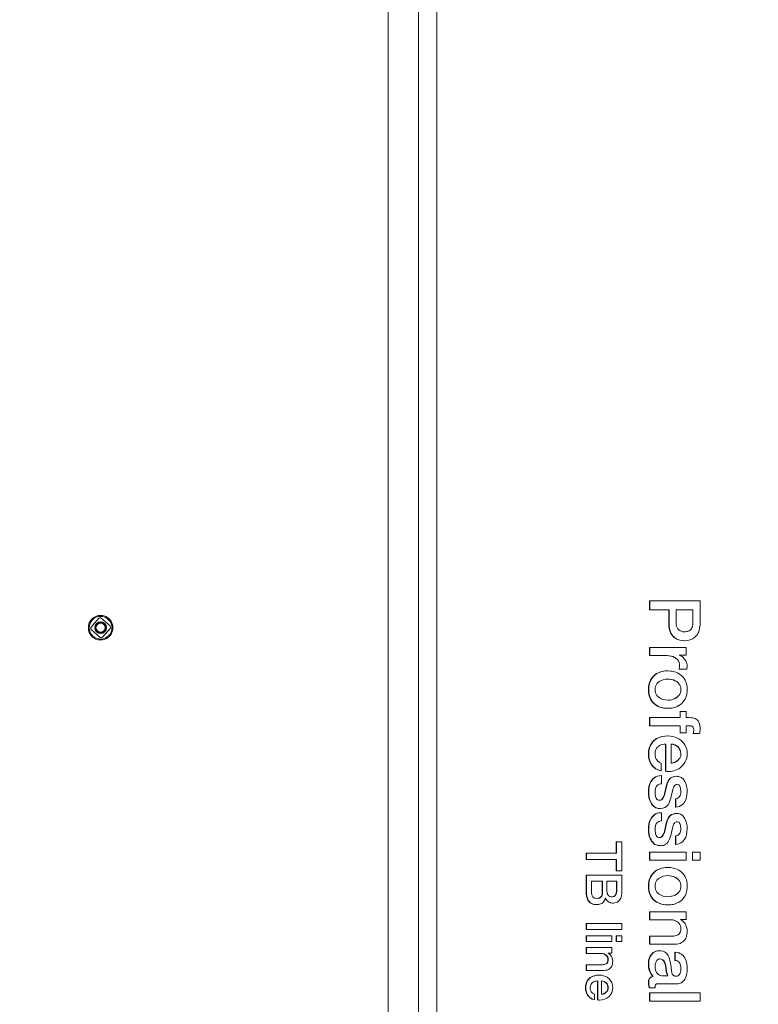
# Model space of a CAD drawing. Header units: centimetres. Extents: x -396 to 14490, y -515 to 1122.
# Tile 40 of 73: x 510 to 549, y 122 to 174. Entities that reach past the tile are written whole.
import ezdxf

# ---------------------------------------------------------------- set-up
doc = ezdxf.new("R2010")
doc.units = ezdxf.units.CM
doc.header["$MEASUREMENT"] = 0
doc.layers.add('00 - nowa technologia myjni_Nr_pióra__246', color=7, linetype='Continuous', lineweight=20, true_color=0x1db3b3)
doc.layers.add('299-A Wymiary Opisy', color=7, linetype='Continuous')
doc.layers.add('299-A Wymiary Opisy_Nr_pióra__11', color=7, linetype='Continuous', lineweight=0)
doc.layers.add('420-K Ściany_Nr_pióra__93', color=9, linetype='Continuous', lineweight=20)
doc.styles.add('STYL_AUTOMATYCZNY_1', font='arial.ttf')
doc.dimstyles.new('STYL_AUTOMATYCZNY__2', dxfattribs={"dimtxt": 13, "dimasz": 7.6, "dimexe": 0.18, "dimexo": 0.0625, "dimgap": 0, "dimtad": 1, "dimdec": 0, "dimzin": 0, "dimdsep": 46, "dimtxsty": 'STYL_AUTOMATYCZNY_1', "dimblk": 'ARROWHEAD_2', "dimblk1": 'ARROWHEAD_2', "dimblk2": 'ARROWHEAD_2', "dimcen": 0.09, "dimclrd": 7, "dimclre": 7, "dimclrt": 7, "dimadec": 0, "dimazin": 0, "dimtfac": 1, "dimtdec": 4, "dimtmove": 0, "dimatfit": 3, "dimfxl": 0, "dimtolj": 1, "dimtzin": 0, "dimarcsym": 0})

# ---------------------------------------------------------------- blocks, each defined once
blk = doc.blocks.new('*D97')
at = {"layer": '299-A Wymiary Opisy_Nr_pióra__11', "color": 7, "linetype": 'Continuous', "lineweight": 0}
for p, q in [((596.106, 544.458), (596.106, 549.348)), ((601.106, 541.571), (591.106, 547.344)), ((603.606, 544.458), (588.606, 544.458)), ((596.106, 0), (596.106, 544.458)), ((591.106, 2.887), (601.106, -2.887)), ((603.606, 0), (588.606, 0)), ((596.106, -4.89), (596.106, 0))]:
    blk.add_line(p, q, dxfattribs=at)
at = {"layer": '299-A Wymiary Opisy_Nr_pióra__11', "color": 7, "lineweight": 0, "insert": (593.506, 257.356), "char_height": 13, "attachment_point": 7, "rotation": 90, "style": 'STYL_AUTOMATYCZNY_1'}
blk.add_mtext('\\A1;{\\pql;\\fArial|b0|i0|c238|p0;\\W1.000000;544}', dxfattribs=at)
blk = doc.blocks.new('ARROWHEAD_2')
at = {"color": 0, "linetype": 'Continuous', "lineweight": 0}
for p, q in [((-0.3781, -0.655), (0.3781, 0.655)), ((0, 0), (-1, 0))]:
    blk.add_line(p, q, dxfattribs=at)

msp = doc.modelspace()

# ---------------------------------------------------------------- hatches: boundary and pattern name
at = {"layer": '420-K Ściany_Nr_pióra__93', "linetype": 'Continuous', "lineweight": 20}
h = msp.add_hatch(dxfattribs=at)
h.set_pattern_fill('Siatka_50x100_0001', color=9, style=0, pattern_type=2)
h.set_pattern_definition([(0, (0, 0), (0, 100), []), (90, (0, 0), (-50, 0), [])])
h.paths.add_polyline_path([(621.763, 503.715), (621.763, 4.594), (503.379, 4.594), (503.379, 414.8), (151.539, 414.8), (151.539, 4.594), (62.029, 4.594), (62.029, 455.012)])

# ---------------------------------------------------------------- linework, layer by layer
at = {"layer": '00 - nowa technologia myjni_Nr_pióra__246', "color": 132, "linetype": 'Continuous', "lineweight": 20, "true_color": 0x1db3b3}
for p, q in [((529.632, 228.088), (529.632, 141.5)), ((531.241, 141.5), (531.241, 208.937)), ((532.21, 141.5), (532.21, 208.924)), ((543.469, 142.926), (543.452, 142.926)), ((543.452, 142.452), (543.452, 142.926)), ((543.469, 142.452), (543.469, 142.926)), ((543.469, 142.926), (546.135, 142.926)), ((546.135, 142.926), (546.135, 141.731)), ((543.469, 142.452), (543.452, 142.452)), ((544.492, 142.452), (543.469, 142.452)), ((544.475, 141.731), (544.475, 142.452)), ((544.492, 141.731), (544.492, 142.452)), ((544.873, 142.452), (544.873, 141.758)), ((545.754, 142.452), (544.873, 142.452)), ((545.754, 141.75), (545.754, 142.452)), ((513.898, 141.518), (514.316, 142.006)), ((513.898, 141.518), (514.316, 142.006)), ((514.431, 142.015), (514.918, 141.596)), ((514.431, 142.015), (514.918, 141.596)), ((514.394, 140.985), (513.906, 141.404)), ((514.394, 140.985), (513.906, 141.404)), ((514.927, 141.482), (514.508, 140.994)), ((514.927, 141.482), (514.508, 140.994)), ((529.632, 141.5), (529.632, 54.912)), ((531.241, 74.063), (531.241, 141.5)), ((532.21, 74.076), (532.21, 141.5)), ((545.31, 140.81), (545.293, 140.81)), ((543.469, 140.457), (543.452, 140.457)), ((543.452, 140.025), (543.452, 140.457)), ((543.469, 140.025), (543.469, 140.457)), ((543.469, 140.457), (545.4, 140.457)), ((545.4, 140.457), (545.4, 140.052)), ((543.469, 140.025), (543.452, 140.025)), ((544.388, 140.025), (543.469, 140.025)), ((544.877, 139.87), (544.859, 139.87)), ((545.026, 140.052), (545.026, 140.044)), ((545.4, 140.052), (545.026, 140.052)), ((544.436, 139.214), (544.418, 139.214)), ((545.03, 139.309), (545.012, 139.309)), ((545.441, 139.309), (545.03, 139.309)), ((544.436, 137.235), (544.418, 137.235)), ((545.082, 137.068), (545.065, 137.068)), ((545.082, 136.745), (545.082, 137.068)), ((545.082, 137.068), (545.4, 137.068)), ((545.4, 137.068), (545.4, 136.745)), ((543.469, 136.745), (543.452, 136.745)), ((543.452, 136.313), (543.452, 136.745)), ((543.469, 136.745), (545.082, 136.745)), ((543.469, 136.313), (543.469, 136.745)), ((545.4, 136.745), (545.56, 136.745)), ((543.469, 136.313), (543.452, 136.313)), ((545.082, 136.313), (543.469, 136.313)), ((545.082, 135.945), (545.082, 136.313)), ((545.4, 136.313), (545.4, 135.945)), ((545.597, 136.313), (545.4, 136.313)), ((544.432, 135.775), (544.415, 135.775)), ((545.082, 135.945), (545.065, 135.945)), ((545.4, 135.945), (545.082, 135.945)), ((545.777, 135.9), (545.759, 135.9)), ((546.109, 135.9), (545.777, 135.9)), ((544.307, 133.902), (544.307, 135.343)), ((544.324, 133.902), (544.324, 135.343)), ((544.604, 135.343), (544.604, 134.334)), ((544.074, 133.928), (544.057, 133.928)), ((544.074, 134.338), (544.074, 133.928)), ((544.324, 133.902), (544.307, 133.902)), ((544.466, 133.894), (544.449, 133.894)), ((544.089, 133.678), (544.071, 133.678)), ((544.089, 133.678), (544.089, 133.246)), ((544.899, 133.636), (544.882, 133.636)), ((544.421, 133.31), (544.404, 133.31)), ((543.985, 132.366), (543.989, 132.366)), ((543.994, 132.366), (544.007, 132.366)), ((544.858, 132.449), (544.841, 132.449)), ((544.841, 131.998), (544.841, 132.449)), ((544.858, 131.998), (544.858, 132.449)), ((544.044, 131.934), (544.027, 131.934)), ((544.858, 131.998), (544.841, 131.998)), ((544.089, 131.71), (544.071, 131.71)), ((544.089, 131.71), (544.089, 131.278)), ((544.421, 131.342), (544.404, 131.342)), ((544.899, 131.668), (544.882, 131.668)), ((543.985, 130.398), (543.989, 130.398)), ((543.994, 130.398), (544.007, 130.398)), ((544.858, 130.482), (544.841, 130.482)), ((544.841, 130.03), (544.841, 130.482)), ((544.858, 130.03), (544.858, 130.482)), ((541.707, 130.169), (541.69, 130.169)), ((541.69, 129.569), (541.69, 130.169)), ((541.707, 129.569), (541.707, 130.169)), ((541.707, 130.169), (541.989, 130.169)), ((541.989, 130.169), (541.989, 128.635)), ((544.044, 129.966), (544.027, 129.966)), ((544.858, 130.03), (544.841, 130.03)), ((540.123, 129.569), (540.106, 129.569)), ((540.106, 129.237), (540.106, 129.569)), ((540.123, 129.237), (540.106, 129.237)), ((540.123, 129.569), (541.707, 129.569)), ((540.123, 129.237), (540.123, 129.569)), ((541.707, 129.237), (540.123, 129.237)), ((541.69, 128.635), (541.69, 129.237)), ((541.707, 128.635), (541.707, 129.237)), ((543.469, 129.625), (543.452, 129.625)), ((543.452, 129.193), (543.452, 129.625)), ((543.469, 129.193), (543.469, 129.625)), ((543.469, 129.625), (545.4, 129.625)), ((545.4, 129.625), (545.4, 129.193)), ((545.732, 129.625), (545.714, 129.625)), ((545.732, 129.193), (545.732, 129.625)), ((545.732, 129.625), (546.135, 129.625)), ((546.135, 129.625), (546.135, 129.193)), ((543.469, 129.193), (543.452, 129.193)), ((545.4, 129.193), (543.469, 129.193)), ((544.436, 128.813), (544.418, 128.813)), ((545.732, 129.193), (545.714, 129.193)), ((546.135, 129.193), (545.732, 129.193)), ((540.123, 128.415), (540.106, 128.415)), ((540.106, 127.544), (540.106, 128.415)), ((540.123, 127.544), (540.123, 128.415)), ((540.123, 128.415), (541.989, 128.415)), ((541.707, 128.635), (541.69, 128.635)), ((541.989, 128.635), (541.707, 128.635)), ((541.989, 128.415), (541.989, 127.494)), ((540.39, 128.083), (540.39, 127.496)), ((540.973, 128.083), (540.39, 128.083)), ((540.955, 127.496), (540.955, 128.083)), ((540.973, 127.496), (540.973, 128.083)), ((541.208, 128.083), (541.208, 127.541)), ((541.723, 128.083), (541.208, 128.083)), ((541.705, 127.541), (541.705, 128.083)), ((541.723, 127.541), (541.723, 128.083)), ((541.129, 127.202), (541.124, 127.202)), ((541.467, 127.263), (541.455, 127.263)), ((541.461, 127.263), (541.467, 127.263)), ((540.643, 126.846), (540.626, 126.846)), ((541.527, 126.931), (541.509, 126.931)), ((541.515, 126.931), (541.509, 126.931)), ((541.533, 126.931), (541.515, 126.931)), ((541.533, 126.931), (541.527, 126.931)), ((544.436, 126.834), (544.418, 126.834)), ((543.469, 126.474), (543.452, 126.474)), ((543.452, 126.042), (543.452, 126.474)), ((543.469, 126.042), (543.469, 126.474)), ((543.469, 126.474), (545.4, 126.474)), ((545.4, 126.474), (545.4, 126.064)), ((540.123, 125.842), (540.106, 125.842)), ((540.106, 125.54), (540.106, 125.842)), ((540.123, 125.54), (540.123, 125.842)), ((540.123, 125.842), (541.989, 125.842)), ((541.989, 125.842), (541.989, 125.54)), ((543.469, 126.042), (543.452, 126.042)), ((544.608, 126.042), (543.469, 126.042)), ((545.116, 126.064), (545.108, 126.057)), ((545.4, 126.064), (545.116, 126.064)), ((540.123, 125.54), (540.106, 125.54)), ((540.123, 125.203), (540.106, 125.203)), ((540.106, 124.901), (540.106, 125.203)), ((541.989, 125.54), (540.123, 125.54)), ((540.123, 124.901), (540.123, 125.203)), ((540.123, 125.203), (541.474, 125.203)), ((541.474, 125.203), (541.474, 124.901)), ((541.707, 125.203), (541.69, 125.203)), ((541.69, 124.901), (541.69, 125.203)), ((541.707, 124.901), (541.707, 125.203)), ((541.707, 125.203), (541.989, 125.203)), ((541.989, 125.203), (541.989, 124.901)), ((543.469, 125.185), (543.452, 125.185)), ((543.452, 124.752), (543.452, 125.185)), ((543.469, 125.185), (544.683, 125.185)), ((543.469, 124.752), (543.469, 125.185)), ((540.123, 124.901), (540.106, 124.901)), ((540.123, 124.571), (540.106, 124.571)), ((540.106, 124.269), (540.106, 124.571)), ((541.474, 124.901), (540.123, 124.901)), ((540.123, 124.269), (540.123, 124.571)), ((540.123, 124.571), (541.474, 124.571)), ((541.474, 124.571), (541.474, 124.285)), ((541.707, 124.901), (541.69, 124.901)), ((541.989, 124.901), (541.707, 124.901)), ((543.469, 124.752), (543.452, 124.752)), ((544.795, 124.752), (543.469, 124.752)), ((540.123, 124.269), (540.106, 124.269)), ((540.92, 124.269), (540.123, 124.269)), ((541.276, 124.285), (541.271, 124.28)), ((541.474, 124.285), (541.276, 124.285)), ((543.558, 124.199), (543.541, 124.199)), ((543.98, 124.404), (543.963, 124.404)), ((544.809, 124.332), (544.792, 124.332)), ((544.792, 123.899), (544.792, 124.332)), ((544.809, 123.899), (544.809, 124.332)), ((540.123, 123.669), (540.106, 123.669)), ((540.106, 123.367), (540.106, 123.669)), ((540.123, 123.669), (540.973, 123.669)), ((540.123, 123.367), (540.123, 123.669)), ((544.32, 123.619), (544.303, 123.619)), ((544.34, 123.331), (544.303, 123.619)), ((544.358, 123.331), (544.32, 123.619)), ((544.582, 123.649), (544.641, 123.24)), ((544.809, 123.899), (544.792, 123.899)), ((540.123, 123.367), (540.106, 123.367)), ((541.051, 123.367), (540.123, 123.367)), ((540.797, 123.114), (540.78, 123.114)), ((543.652, 123.054), (543.635, 123.054)), ((544.119, 123.088), (544.436, 123.088)), ((544.358, 123.331), (544.34, 123.331)), ((540.704, 121.803), (540.704, 122.812)), ((540.722, 121.803), (540.722, 122.812)), ((540.918, 122.812), (540.918, 122.106)), ((543.465, 122.447), (543.448, 122.447)), ((543.76, 122.447), (543.465, 122.447)), ((544.892, 122.656), (543.898, 122.656)), ((540.547, 122.109), (540.547, 121.822)), ((543.469, 122.177), (543.452, 122.177)), ((543.452, 121.745), (543.452, 122.177)), ((543.469, 121.745), (543.469, 122.177)), ((543.469, 122.177), (546.135, 122.177)), ((546.135, 122.177), (546.135, 121.745)), ((540.547, 121.822), (540.529, 121.822)), ((540.722, 121.803), (540.704, 121.803)), ((540.821, 121.798), (540.804, 121.798)), ((543.469, 121.745), (543.452, 121.745)), ((546.135, 121.745), (543.469, 121.745))]:
    msp.add_line(p, q, dxfattribs=at)
for points in [[(515.062, 141.5), (515.06, 141.556), (515.053, 141.612), (515.041, 141.666), (515.024, 141.719), (514.996, 141.785), (514.962, 141.847), (514.921, 141.905), (514.888, 141.943), (514.852, 141.979), (514.812, 142.012), (514.771, 142.042), (514.685, 142.09), (514.593, 142.124), (514.503, 142.144), (514.412, 142.15)], [(544.762, 140.981), (544.695, 141.044), (544.636, 141.116), (544.587, 141.196), (544.547, 141.286), (544.518, 141.373), (544.497, 141.467), (544.483, 141.567), (544.477, 141.647), (544.475, 141.731)], [(544.78, 140.981), (544.712, 141.044), (544.654, 141.116), (544.604, 141.196), (544.564, 141.286), (544.536, 141.373), (544.514, 141.467), (544.5, 141.567), (544.494, 141.647), (544.492, 141.731)], [(545.314, 141.284), (545.37, 141.286), (545.422, 141.292), (545.465, 141.301), (545.506, 141.313), (545.558, 141.336), (545.604, 141.365), (545.644, 141.401), (545.678, 141.443), (545.705, 141.491), (545.727, 141.546), (545.739, 141.592), (545.747, 141.641), (545.754, 141.75)], [(546.135, 141.731), (546.133, 141.647), (546.127, 141.567), (546.113, 141.467), (546.092, 141.373), (546.063, 141.286), (546.023, 141.196), (545.973, 141.116), (545.915, 141.044), (545.848, 140.981)], [(514.412, 140.85), (514.507, 140.857), (514.599, 140.877), (514.688, 140.911), (514.772, 140.958), (514.85, 141.02), (514.886, 141.055), (514.92, 141.094), (514.951, 141.136), (514.979, 141.181), (515.011, 141.246), (515.035, 141.315), (515.052, 141.386), (515.06, 141.443), (515.062, 141.5)], [(544.966, 141.439), (545.017, 141.384), (545.078, 141.34), (545.147, 141.309), (545.226, 141.29), (545.314, 141.284)], [(545.31, 140.81), (545.185, 140.817), (545.069, 140.837), (545.015, 140.853), (544.963, 140.871), (544.898, 140.902), (544.837, 140.938), (544.78, 140.981)], [(544.859, 139.87), (544.822, 139.899), (544.782, 139.926), (544.74, 139.949), (544.695, 139.969), (544.597, 140), (544.489, 140.019), (544.37, 140.025)], [(544.877, 139.87), (544.84, 139.899), (544.8, 139.926), (544.757, 139.949), (544.712, 139.969), (544.615, 140), (544.506, 140.019), (544.388, 140.025)], [(545.048, 139.494), (545.042, 139.583), (545.021, 139.665), (544.987, 139.741), (544.939, 139.809), (544.877, 139.87)], [(545.026, 140.044), (545.065, 140.033), (545.104, 140.017), (545.142, 139.997), (545.18, 139.973), (545.251, 139.913), (545.319, 139.836)], [(545.319, 139.836), (545.377, 139.749), (545.4, 139.704), (545.419, 139.659), (545.437, 139.598), (545.448, 139.535), (545.452, 139.472)], [(544.436, 139.214), (544.582, 139.206), (544.652, 139.197), (544.72, 139.184), (544.784, 139.168), (544.846, 139.148), (544.935, 139.111), (545.018, 139.066), (545.097, 139.012), (545.17, 138.95)], [(545.03, 139.309), (545.046, 139.459), (545.048, 139.494)], [(545.452, 139.472), (545.451, 139.432), (545.441, 139.309)], [(543.399, 138.224), (543.401, 138.3), (543.407, 138.373), (543.422, 138.466), (543.443, 138.555), (543.471, 138.638), (543.512, 138.727), (543.561, 138.809), (543.619, 138.886), (543.687, 138.956)], [(543.417, 138.224), (543.419, 138.3), (543.425, 138.373), (543.439, 138.466), (543.46, 138.555), (543.489, 138.638), (543.529, 138.727), (543.578, 138.809), (543.637, 138.886), (543.704, 138.956)], [(543.969, 138.649), (543.903, 138.595), (543.849, 138.534), (543.807, 138.467), (543.777, 138.393), (543.759, 138.312), (543.753, 138.224)], [(544.882, 138.649), (544.804, 138.696), (544.719, 138.733), (544.627, 138.76), (544.528, 138.776), (544.422, 138.781)], [(544.899, 138.649), (544.821, 138.697), (544.735, 138.734), (544.643, 138.76), (544.543, 138.776), (544.436, 138.782)], [(545.116, 138.224), (545.11, 138.312), (545.092, 138.393), (545.062, 138.467), (545.019, 138.534), (544.965, 138.595), (544.899, 138.649)], [(545.17, 138.95), (545.236, 138.881), (545.293, 138.806), (545.342, 138.725), (545.381, 138.637), (545.409, 138.554), (545.43, 138.466), (545.444, 138.373), (545.45, 138.3), (545.452, 138.224)], [(543.687, 137.492), (543.619, 137.563), (543.561, 137.639), (543.512, 137.721), (543.471, 137.81), (543.443, 137.894), (543.422, 137.982), (543.407, 138.075), (543.401, 138.148), (543.399, 138.224)], [(543.704, 137.492), (543.637, 137.563), (543.578, 137.639), (543.529, 137.721), (543.489, 137.81), (543.46, 137.894), (543.439, 137.982), (543.425, 138.075), (543.419, 138.148), (543.417, 138.224)], [(543.753, 138.224), (543.759, 138.137), (543.777, 138.056), (543.807, 137.982), (543.849, 137.914), (543.903, 137.853), (543.969, 137.8)], [(544.899, 137.8), (544.965, 137.853), (545.019, 137.914), (545.062, 137.982), (545.092, 138.056), (545.11, 138.137), (545.116, 138.224)], [(544.421, 137.667), (544.528, 137.672), (544.627, 137.688), (544.719, 137.715), (544.804, 137.752), (544.882, 137.8)], [(544.436, 137.667), (544.543, 137.672), (544.643, 137.688), (544.735, 137.715), (544.821, 137.752), (544.899, 137.8)], [(545.164, 137.492), (545.092, 137.432), (545.015, 137.38), (544.932, 137.335), (544.844, 137.299), (544.782, 137.279), (544.718, 137.263), (544.651, 137.251), (544.582, 137.242), (544.436, 137.235)], [(545.56, 136.745), (545.687, 136.739), (545.744, 136.73), (545.797, 136.719), (545.87, 136.695), (545.934, 136.664), (545.988, 136.625), (546.034, 136.579)], [(545.799, 136.101), (545.793, 136.166), (545.777, 136.219), (545.764, 136.241), (545.749, 136.26), (545.73, 136.276), (545.709, 136.29), (545.659, 136.307), (545.597, 136.313)], [(546.135, 136.203), (546.133, 136.097), (546.127, 136.007), (546.119, 135.948), (546.109, 135.9)], [(543.399, 134.815), (543.401, 134.889), (543.407, 134.96), (543.421, 135.051), (543.442, 135.137), (543.469, 135.217), (543.509, 135.302), (543.557, 135.381), (543.614, 135.454), (543.679, 135.521)], [(543.417, 134.815), (543.419, 134.889), (543.424, 134.96), (543.438, 135.051), (543.459, 135.137), (543.487, 135.217), (543.526, 135.302), (543.574, 135.381), (543.631, 135.454), (543.697, 135.521)], [(543.679, 135.521), (543.752, 135.58), (543.83, 135.632), (543.914, 135.676), (544.003, 135.711), (544.066, 135.731), (544.131, 135.747), (544.268, 135.768), (544.415, 135.775)], [(543.697, 135.521), (543.769, 135.58), (543.848, 135.632), (543.931, 135.676), (544.021, 135.711), (544.083, 135.731), (544.148, 135.747), (544.285, 135.768), (544.432, 135.775)], [(544.432, 135.775), (544.571, 135.768), (544.701, 135.747), (544.824, 135.711), (544.94, 135.662), (545.048, 135.598), (545.149, 135.521)], [(545.149, 135.521), (545.23, 135.441), (545.298, 135.354), (545.353, 135.261), (545.396, 135.162), (545.427, 135.057), (545.446, 134.945), (545.452, 134.827)], [(543.924, 135.214), (543.892, 135.184), (543.863, 135.153), (543.837, 135.119), (543.815, 135.083), (543.796, 135.044), (543.78, 135.003), (543.76, 134.914), (543.753, 134.815)], [(544.324, 135.343), (544.23, 135.337), (544.144, 135.322), (544.064, 135.296), (543.991, 135.26), (543.924, 135.214)], [(543.753, 134.815), (543.759, 134.717), (543.779, 134.628), (543.794, 134.587), (543.812, 134.549), (543.841, 134.503), (543.876, 134.461), (543.917, 134.423), (543.951, 134.398), (543.989, 134.375), (544.074, 134.338)], [(544.604, 134.334), (544.657, 134.339), (544.708, 134.348), (544.756, 134.36), (544.801, 134.376), (544.86, 134.404), (544.915, 134.438), (544.966, 134.48)], [(544.604, 134.335), (544.701, 134.35), (544.791, 134.379), (544.833, 134.399), (544.874, 134.422), (544.912, 134.449), (544.949, 134.48)], [(544.966, 134.48), (545.02, 134.537), (545.062, 134.6), (545.092, 134.669), (545.11, 134.745), (545.116, 134.828)], [(545.452, 134.827), (545.446, 134.712), (545.427, 134.603), (545.397, 134.5), (545.354, 134.403), (545.299, 134.312), (545.232, 134.227), (545.153, 134.148)], [(544.057, 133.928), (543.957, 133.956), (543.865, 133.993), (543.781, 134.041), (543.704, 134.098), (543.635, 134.164), (543.573, 134.241)], [(544.074, 133.928), (543.974, 133.956), (543.882, 133.993), (543.798, 134.041), (543.721, 134.098), (543.652, 134.164), (543.59, 134.241)], [(543.399, 132.81), (543.406, 132.958), (543.426, 133.094), (543.44, 133.157), (543.458, 133.216), (543.488, 133.291), (543.523, 133.36), (543.564, 133.424)], [(543.417, 132.81), (543.423, 132.958), (543.443, 133.094), (543.458, 133.157), (543.476, 133.216), (543.505, 133.291), (543.54, 133.36), (543.581, 133.424)], [(543.564, 133.424), (543.627, 133.5), (543.7, 133.563), (543.78, 133.613), (543.869, 133.648), (543.966, 133.67), (544.071, 133.678)], [(543.581, 133.424), (543.645, 133.5), (543.717, 133.563), (543.798, 133.613), (543.886, 133.648), (543.983, 133.67), (544.089, 133.678)], [(544.404, 133.31), (544.448, 133.397), (544.501, 133.47), (544.561, 133.53), (544.629, 133.576), (544.706, 133.61), (544.79, 133.63), (544.882, 133.636)], [(544.421, 133.31), (544.466, 133.397), (544.518, 133.47), (544.579, 133.53), (544.647, 133.576), (544.723, 133.61), (544.807, 133.63), (544.899, 133.636)], [(544.899, 133.636), (544.946, 133.634), (544.991, 133.629), (545.048, 133.615), (545.101, 133.594), (545.151, 133.567), (545.186, 133.543), (545.218, 133.514), (545.25, 133.481), (545.28, 133.444), (545.332, 133.359)], [(544.089, 133.246), (544.016, 133.234), (543.953, 133.212), (543.898, 133.18), (543.852, 133.138), (543.814, 133.086), (543.796, 133.049), (543.78, 133.008), (543.768, 132.962), (543.76, 132.912), (543.753, 132.802)], [(544.247, 132.707), (544.344, 133.102), (544.376, 133.223), (544.397, 133.294), (544.404, 133.31)], [(544.264, 132.707), (544.362, 133.102), (544.394, 133.223), (544.415, 133.294), (544.421, 133.31)], [(544.712, 133.003), (544.694, 132.938), (544.608, 132.567)], [(544.918, 133.204), (544.875, 133.198), (544.835, 133.182), (544.799, 133.154), (544.775, 133.126), (544.752, 133.091), (544.731, 133.05), (544.712, 133.003)], [(544.858, 132.449), (544.918, 132.467), (544.971, 132.493), (545.015, 132.529), (545.051, 132.573), (545.077, 132.621), (545.096, 132.677), (545.109, 132.74), (545.114, 132.792), (545.116, 132.848)], [(545.332, 133.359), (545.369, 133.283), (545.399, 133.201), (545.422, 133.114), (545.435, 133.047), (545.444, 132.977), (545.45, 132.899), (545.452, 132.816)], [(543.541, 132.218), (543.49, 132.318), (543.45, 132.427), (543.422, 132.546), (543.405, 132.673), (543.399, 132.81)], [(543.558, 132.218), (543.507, 132.318), (543.468, 132.427), (543.439, 132.546), (543.422, 132.673), (543.417, 132.81)], [(543.753, 132.802), (543.754, 132.732), (543.759, 132.669), (543.768, 132.611), (543.78, 132.56), (543.795, 132.514), (543.813, 132.475), (543.847, 132.427), (543.889, 132.393), (543.938, 132.373), (543.994, 132.366)], [(543.989, 132.366), (544.041, 132.376), (544.088, 132.4), (544.13, 132.439), (544.168, 132.493), (544.189, 132.533), (544.209, 132.579), (544.229, 132.639), (544.247, 132.707)], [(544.007, 132.366), (544.058, 132.376), (544.105, 132.4), (544.148, 132.439), (544.185, 132.493), (544.207, 132.533), (544.226, 132.579), (544.246, 132.639), (544.264, 132.707)], [(544.608, 132.567), (544.585, 132.473), (544.56, 132.387), (544.524, 132.286), (544.485, 132.201), (544.443, 132.131)], [(544.027, 131.934), (543.975, 131.936), (543.925, 131.942), (543.862, 131.956), (543.802, 131.977), (543.747, 132.005), (543.694, 132.04), (543.646, 132.082), (543.601, 132.131), (543.57, 132.173), (543.541, 132.218)], [(544.044, 131.934), (543.992, 131.936), (543.942, 131.942), (543.879, 131.956), (543.82, 131.977), (543.764, 132.005), (543.712, 132.04), (543.663, 132.082), (543.619, 132.131), (543.588, 132.173), (543.558, 132.218)], [(545.317, 132.275), (545.261, 132.201), (545.197, 132.138), (545.124, 132.086), (545.044, 132.046), (544.955, 132.016), (544.858, 131.998)], [(543.399, 130.842), (543.406, 130.99), (543.426, 131.126), (543.44, 131.189), (543.458, 131.249), (543.488, 131.323), (543.523, 131.393), (543.564, 131.456)], [(543.417, 130.842), (543.423, 130.99), (543.443, 131.126), (543.458, 131.189), (543.476, 131.249), (543.505, 131.323), (543.54, 131.393), (543.581, 131.456)], [(543.564, 131.456), (543.627, 131.533), (543.7, 131.596), (543.78, 131.645), (543.869, 131.68), (543.966, 131.702), (544.071, 131.71)], [(543.581, 131.456), (543.645, 131.533), (543.717, 131.596), (543.798, 131.645), (543.886, 131.68), (543.983, 131.702), (544.089, 131.71)], [(544.247, 130.739), (544.344, 131.134), (544.376, 131.255), (544.397, 131.326), (544.404, 131.342)], [(544.264, 130.739), (544.362, 131.134), (544.394, 131.255), (544.415, 131.326), (544.421, 131.342)], [(544.404, 131.342), (544.448, 131.429), (544.501, 131.502), (544.561, 131.562), (544.629, 131.609), (544.706, 131.642), (544.79, 131.662), (544.882, 131.668)], [(544.421, 131.342), (544.466, 131.429), (544.518, 131.502), (544.579, 131.562), (544.647, 131.609), (544.723, 131.642), (544.807, 131.662), (544.899, 131.668)], [(544.899, 131.668), (544.946, 131.667), (544.991, 131.661), (545.048, 131.647), (545.101, 131.627), (545.151, 131.599), (545.186, 131.575), (545.218, 131.547), (545.25, 131.513), (545.28, 131.476), (545.332, 131.392)], [(545.332, 131.392), (545.369, 131.315), (545.399, 131.234), (545.422, 131.146), (545.435, 131.08), (545.444, 131.01), (545.45, 130.931), (545.452, 130.849)], [(543.541, 130.25), (543.49, 130.35), (543.45, 130.46), (543.422, 130.578), (543.405, 130.705), (543.399, 130.842)], [(543.558, 130.25), (543.507, 130.35), (543.468, 130.46), (543.439, 130.578), (543.422, 130.705), (543.417, 130.842)], [(544.089, 131.278), (544.016, 131.266), (543.953, 131.244), (543.898, 131.212), (543.852, 131.17), (543.814, 131.118), (543.796, 131.081), (543.78, 131.04), (543.768, 130.994), (543.76, 130.945), (543.753, 130.834)], [(543.753, 130.834), (543.754, 130.765), (543.759, 130.701), (543.768, 130.643), (543.78, 130.592), (543.795, 130.546), (543.813, 130.507), (543.847, 130.459), (543.889, 130.425), (543.938, 130.405), (543.994, 130.398)], [(544.712, 131.035), (544.694, 130.97), (544.608, 130.599)], [(544.918, 131.236), (544.875, 131.231), (544.835, 131.214), (544.799, 131.186), (544.775, 131.158), (544.752, 131.123), (544.731, 131.083), (544.712, 131.035)], [(544.858, 130.482), (544.918, 130.499), (544.971, 130.525), (545.015, 130.561), (545.051, 130.606), (545.077, 130.653), (545.096, 130.709), (545.109, 130.772), (545.114, 130.824), (545.116, 130.881)], [(544.027, 129.966), (543.975, 129.968), (543.925, 129.974), (543.862, 129.988), (543.802, 130.009), (543.747, 130.037), (543.694, 130.072), (543.646, 130.114), (543.601, 130.163), (543.57, 130.205), (543.541, 130.25)], [(544.044, 129.966), (543.992, 129.968), (543.942, 129.974), (543.879, 129.988), (543.82, 130.009), (543.764, 130.037), (543.712, 130.072), (543.663, 130.114), (543.619, 130.163), (543.588, 130.205), (543.558, 130.25)], [(543.989, 130.398), (544.041, 130.408), (544.088, 130.432), (544.13, 130.471), (544.168, 130.525), (544.189, 130.565), (544.209, 130.611), (544.229, 130.671), (544.247, 130.739)], [(544.007, 130.398), (544.058, 130.408), (544.105, 130.432), (544.148, 130.471), (544.185, 130.525), (544.207, 130.565), (544.226, 130.611), (544.246, 130.671), (544.264, 130.739)], [(544.608, 130.599), (544.585, 130.505), (544.56, 130.419), (544.524, 130.319), (544.485, 130.233), (544.443, 130.163)], [(545.317, 130.307), (545.261, 130.233), (545.197, 130.17), (545.124, 130.119), (545.044, 130.078), (544.955, 130.049), (544.858, 130.03)], [(544.443, 130.163), (544.398, 130.108), (544.348, 130.063), (544.292, 130.026), (544.232, 129.997), (544.188, 129.984), (544.143, 129.974), (544.095, 129.968), (544.044, 129.966)], [(544.436, 128.813), (544.582, 128.806), (544.652, 128.797), (544.72, 128.784), (544.784, 128.767), (544.846, 128.747), (544.935, 128.71), (545.018, 128.665), (545.097, 128.612), (545.17, 128.55)], [(543.399, 127.824), (543.401, 127.899), (543.407, 127.973), (543.422, 128.066), (543.443, 128.154), (543.471, 128.238), (543.512, 128.326), (543.561, 128.409), (543.619, 128.485), (543.687, 128.555)], [(543.417, 127.824), (543.419, 127.899), (543.425, 127.973), (543.439, 128.066), (543.46, 128.154), (543.489, 128.238), (543.529, 128.326), (543.578, 128.409), (543.637, 128.485), (543.704, 128.555)], [(543.969, 128.248), (543.903, 128.194), (543.849, 128.134), (543.807, 128.066), (543.777, 127.992), (543.759, 127.911), (543.753, 127.824)], [(544.882, 128.248), (544.804, 128.296), (544.719, 128.333), (544.627, 128.359), (544.528, 128.375), (544.421, 128.381)], [(544.899, 128.248), (544.821, 128.296), (544.735, 128.333), (544.643, 128.36), (544.543, 128.376), (544.436, 128.381)], [(545.116, 127.824), (545.11, 127.911), (545.092, 127.992), (545.062, 128.066), (545.019, 128.134), (544.965, 128.194), (544.899, 128.248)], [(545.17, 128.55), (545.236, 128.481), (545.293, 128.406), (545.342, 128.324), (545.381, 128.236), (545.409, 128.153), (545.43, 128.065), (545.444, 127.972), (545.45, 127.899), (545.452, 127.824)], [(543.687, 127.092), (543.619, 127.162), (543.561, 127.239), (543.512, 127.321), (543.471, 127.409), (543.443, 127.493), (543.422, 127.582), (543.407, 127.675), (543.401, 127.748), (543.399, 127.824)], [(543.704, 127.092), (543.637, 127.162), (543.578, 127.239), (543.529, 127.321), (543.489, 127.409), (543.46, 127.493), (543.439, 127.582), (543.425, 127.675), (543.419, 127.748), (543.417, 127.824)], [(543.753, 127.824), (543.759, 127.736), (543.777, 127.655), (543.807, 127.581), (543.849, 127.514), (543.903, 127.453), (543.969, 127.399)], [(544.899, 127.399), (544.965, 127.453), (545.019, 127.514), (545.062, 127.581), (545.092, 127.655), (545.11, 127.736), (545.116, 127.824)], [(540.257, 127.011), (540.228, 127.049), (540.203, 127.09), (540.18, 127.135), (540.16, 127.184), (540.13, 127.291), (540.112, 127.411), (540.106, 127.544)], [(540.275, 127.011), (540.246, 127.049), (540.22, 127.09), (540.197, 127.135), (540.178, 127.184), (540.147, 127.291), (540.129, 127.411), (540.123, 127.544)], [(541.124, 127.202), (541.103, 127.125), (541.072, 127.058), (541.033, 127), (540.986, 126.951), (540.93, 126.911), (540.877, 126.885), (540.818, 126.866), (540.752, 126.853), (540.699, 126.848), (540.643, 126.846)], [(540.676, 127.178), (540.742, 127.184), (540.799, 127.2), (540.847, 127.225), (540.886, 127.26), (540.913, 127.299), (540.934, 127.346), (540.947, 127.4), (540.953, 127.446), (540.955, 127.496)], [(540.684, 127.178), (540.752, 127.183), (540.811, 127.198), (540.86, 127.223), (540.901, 127.257), (540.929, 127.297), (540.95, 127.344), (540.964, 127.399), (540.97, 127.445), (540.973, 127.496)], [(541.509, 126.931), (541.423, 126.938), (541.383, 126.947), (541.345, 126.959), (541.309, 126.975), (541.276, 126.994), (541.244, 127.017), (541.215, 127.043), (541.188, 127.073), (541.163, 127.106), (541.12, 127.184)], [(541.527, 126.931), (541.481, 126.933), (541.437, 126.938), (541.383, 126.952), (541.332, 126.972), (541.286, 126.999), (541.254, 127.023), (541.225, 127.051), (541.197, 127.083), (541.172, 127.119), (541.129, 127.202)], [(541.208, 127.541), (541.212, 127.483), (541.225, 127.43), (541.246, 127.382), (541.276, 127.341), (541.312, 127.308), (541.355, 127.283), (541.405, 127.268), (541.461, 127.263)], [(541.457, 127.263), (541.496, 127.265), (541.533, 127.272), (541.576, 127.286), (541.612, 127.307), (541.643, 127.334), (541.668, 127.369), (541.686, 127.41), (541.698, 127.457), (541.704, 127.497), (541.705, 127.541)], [(541.467, 127.263), (541.507, 127.265), (541.545, 127.27), (541.589, 127.284), (541.627, 127.305), (541.659, 127.332), (541.684, 127.367), (541.703, 127.408), (541.716, 127.456), (541.721, 127.497), (541.723, 127.541)], [(541.989, 127.494), (541.987, 127.428), (541.982, 127.366), (541.973, 127.311), (541.96, 127.259), (541.937, 127.193), (541.907, 127.133), (541.872, 127.081), (541.821, 127.028), (541.762, 126.986), (541.694, 126.956), (541.618, 126.937), (541.533, 126.931)], [(544.421, 127.266), (544.528, 127.272), (544.627, 127.288), (544.719, 127.314), (544.804, 127.351), (544.882, 127.399)], [(544.436, 127.266), (544.543, 127.272), (544.643, 127.288), (544.735, 127.314), (544.821, 127.351), (544.899, 127.399)], [(540.626, 126.846), (540.537, 126.853), (540.455, 126.872), (540.381, 126.905), (540.316, 126.951), (540.257, 127.011)], [(540.643, 126.846), (540.554, 126.853), (540.473, 126.872), (540.399, 126.905), (540.333, 126.951), (540.275, 127.011)], [(545.164, 127.092), (545.092, 127.031), (545.015, 126.979), (544.932, 126.935), (544.844, 126.899), (544.782, 126.879), (544.718, 126.863), (544.651, 126.85), (544.582, 126.841), (544.436, 126.834)], [(544.953, 125.911), (544.892, 125.958), (544.825, 125.995), (544.752, 126.021), (544.674, 126.036), (544.59, 126.042)], [(544.97, 125.911), (544.909, 125.958), (544.842, 125.995), (544.77, 126.021), (544.692, 126.036), (544.608, 126.042)], [(544.683, 125.185), (544.742, 125.187), (544.798, 125.193), (544.864, 125.206), (544.923, 125.227), (544.974, 125.255), (545.025, 125.298), (545.065, 125.35), (545.093, 125.413), (545.11, 125.485), (545.116, 125.568)], [(545.116, 125.568), (545.11, 125.649), (545.092, 125.724), (545.063, 125.793), (545.023, 125.855), (544.97, 125.911)], [(545.108, 126.057), (545.199, 125.993), (545.277, 125.922), (545.31, 125.883), (545.34, 125.842), (545.366, 125.8), (545.389, 125.755), (545.408, 125.709), (545.424, 125.66), (545.445, 125.557), (545.452, 125.446)], [(545.452, 125.446), (545.445, 125.322), (545.425, 125.208), (545.41, 125.155), (545.391, 125.106), (545.361, 125.044), (545.325, 124.987), (545.284, 124.936), (545.224, 124.881), (545.155, 124.835), (545.078, 124.799), (544.992, 124.773), (544.897, 124.757), (544.795, 124.752)], [(541.156, 124.177), (541.102, 124.217), (541.042, 124.246), (540.976, 124.263), (540.903, 124.269)], [(541.174, 124.177), (541.12, 124.217), (541.059, 124.246), (540.993, 124.263), (540.92, 124.269)], [(541.258, 123.937), (541.252, 124.008), (541.233, 124.072), (541.201, 124.128), (541.156, 124.177)], [(541.276, 123.937), (541.269, 124.008), (541.25, 124.072), (541.218, 124.128), (541.174, 124.177)], [(541.271, 124.28), (541.344, 124.227), (541.404, 124.167), (541.451, 124.1), (541.484, 124.025), (541.504, 123.942), (541.511, 123.852)], [(543.541, 124.199), (543.595, 124.261), (543.656, 124.313), (543.723, 124.352), (543.797, 124.381), (543.877, 124.398), (543.963, 124.404)], [(543.558, 124.199), (543.613, 124.261), (543.673, 124.313), (543.741, 124.352), (543.814, 124.381), (543.894, 124.398), (543.98, 124.404)], [(543.98, 124.404), (544.083, 124.397), (544.175, 124.377), (544.217, 124.361), (544.257, 124.343), (544.306, 124.313), (544.351, 124.277), (544.391, 124.235), (544.419, 124.2), (544.443, 124.161)], [(544.443, 124.161), (544.48, 124.084), (544.513, 123.987), (544.543, 123.868), (544.563, 123.764), (544.582, 123.649)], [(544.809, 124.332), (544.923, 124.318), (544.976, 124.305), (545.026, 124.289), (545.073, 124.27), (545.117, 124.248), (545.178, 124.207), (545.233, 124.158), (545.282, 124.102), (545.325, 124.038), (545.364, 123.961), (545.395, 123.875), (545.42, 123.779), (545.434, 123.703), (545.444, 123.621), (545.45, 123.533), (545.452, 123.441)], [(540.955, 123.669), (541.004, 123.671), (541.048, 123.677), (541.1, 123.69), (541.145, 123.71), (541.183, 123.736), (541.216, 123.774), (541.239, 123.82), (541.254, 123.874), (541.258, 123.937)], [(540.973, 123.669), (541.021, 123.671), (541.065, 123.677), (541.118, 123.69), (541.162, 123.71), (541.2, 123.736), (541.233, 123.774), (541.257, 123.82), (541.271, 123.874), (541.276, 123.937)], [(541.511, 123.852), (541.509, 123.796), (541.503, 123.742), (541.494, 123.694), (541.482, 123.649), (541.459, 123.592), (541.429, 123.54), (541.393, 123.495), (541.342, 123.449), (541.282, 123.413), (541.214, 123.387), (541.136, 123.371), (541.051, 123.367)], [(543.805, 123.827), (543.776, 123.75), (543.759, 123.665), (543.753, 123.573)], [(543.753, 123.573), (543.758, 123.488), (543.773, 123.407), (543.799, 123.331), (543.835, 123.259)], [(543.999, 123.971), (543.959, 123.967), (543.921, 123.955), (543.887, 123.935), (543.865, 123.916), (543.845, 123.893), (543.824, 123.863), (543.805, 123.827)], [(544.303, 123.619), (544.278, 123.725), (544.261, 123.771), (544.242, 123.812), (544.22, 123.848), (544.196, 123.88), (544.154, 123.919), (544.106, 123.947), (544.052, 123.964), (543.991, 123.971)], [(544.32, 123.619), (544.309, 123.675), (544.295, 123.726), (544.272, 123.787), (544.243, 123.84), (544.21, 123.883), (544.167, 123.922), (544.117, 123.949), (544.061, 123.966), (543.999, 123.971)], [(545.116, 123.467), (545.11, 123.575), (545.101, 123.626), (545.089, 123.673), (545.076, 123.711), (545.059, 123.745), (545.026, 123.796), (544.984, 123.837), (544.933, 123.867), (544.876, 123.888), (544.809, 123.899)], [(540.265, 122.937), (540.327, 122.986), (540.394, 123.027), (540.466, 123.061), (540.545, 123.086), (540.6, 123.098), (540.657, 123.107), (540.78, 123.114)], [(540.282, 122.937), (540.344, 122.986), (540.411, 123.027), (540.484, 123.061), (540.562, 123.086), (540.617, 123.098), (540.675, 123.107), (540.797, 123.114)], [(540.797, 123.114), (540.913, 123.107), (541.021, 123.086), (541.072, 123.07), (541.121, 123.05), (541.168, 123.027), (541.214, 123.001), (541.258, 122.97), (541.299, 122.937)], [(543.399, 122.72), (543.406, 122.809), (543.414, 122.85), (543.426, 122.887), (543.441, 122.919), (543.458, 122.948), (543.487, 122.982), (543.522, 123.01), (543.563, 123.032), (543.597, 123.045), (543.635, 123.054)], [(543.417, 122.72), (543.423, 122.809), (543.432, 122.85), (543.444, 122.887), (543.458, 122.919), (543.475, 122.948), (543.505, 122.982), (543.539, 123.01), (543.58, 123.032), (543.614, 123.045), (543.652, 123.054)], [(543.835, 123.259), (543.879, 123.197), (543.929, 123.149), (543.985, 123.115), (544.049, 123.095), (544.119, 123.088)], [(544.419, 123.088), (544.387, 123.152), (544.361, 123.233), (544.34, 123.331)], [(544.436, 123.088), (544.404, 123.152), (544.378, 123.233), (544.358, 123.331)], [(544.641, 123.24), (544.667, 123.175), (544.701, 123.125), (544.721, 123.106), (544.743, 123.09), (544.768, 123.077), (544.794, 123.068), (544.854, 123.061)], [(544.854, 123.061), (544.916, 123.068), (544.969, 123.087), (545.014, 123.118), (545.05, 123.163), (545.076, 123.213), (545.096, 123.273), (545.109, 123.343), (545.114, 123.402), (545.116, 123.467)], [(545.452, 123.441), (545.45, 123.361), (545.444, 123.286), (545.434, 123.214), (545.42, 123.146), (545.395, 123.06), (545.364, 122.98), (545.325, 122.906)], [(540.069, 122.443), (540.071, 122.505), (540.077, 122.565), (540.087, 122.621), (540.1, 122.674), (540.128, 122.749), (540.165, 122.818), (540.211, 122.88), (540.265, 122.937)], [(540.191, 122.041), (540.153, 122.1), (540.123, 122.162), (540.1, 122.227), (540.086, 122.278), (540.077, 122.331), (540.071, 122.386), (540.069, 122.443)], [(540.086, 122.443), (540.088, 122.505), (540.094, 122.565), (540.104, 122.621), (540.118, 122.674), (540.146, 122.749), (540.183, 122.818), (540.228, 122.88), (540.282, 122.937)], [(540.208, 122.041), (540.171, 122.1), (540.141, 122.162), (540.117, 122.227), (540.104, 122.278), (540.094, 122.331), (540.088, 122.386), (540.086, 122.443)], [(540.442, 122.722), (540.405, 122.687), (540.375, 122.647), (540.352, 122.603), (540.339, 122.568), (540.33, 122.531), (540.324, 122.488), (540.322, 122.443)], [(540.322, 122.443), (540.328, 122.363), (540.347, 122.292), (540.378, 122.232), (540.422, 122.181), (540.478, 122.14), (540.547, 122.109)], [(540.722, 122.812), (540.64, 122.806), (540.567, 122.789), (540.501, 122.761), (540.442, 122.722)], [(541.154, 122.208), (541.2, 122.259), (541.232, 122.316), (541.252, 122.38), (541.258, 122.452)], [(541.171, 122.208), (541.217, 122.259), (541.25, 122.316), (541.269, 122.38), (541.276, 122.452)], [(541.511, 122.452), (541.505, 122.357), (541.488, 122.269), (541.459, 122.187), (541.418, 122.111), (541.366, 122.041), (541.302, 121.976)], [(543.448, 122.447), (543.421, 122.54), (543.405, 122.631), (543.399, 122.72)], [(543.465, 122.447), (543.438, 122.54), (543.422, 122.631), (543.417, 122.72)], [(543.898, 122.656), (543.86, 122.654), (543.828, 122.648), (543.807, 122.64), (543.789, 122.63), (543.769, 122.61), (543.757, 122.585), (543.753, 122.553)], [(545.325, 122.906), (545.271, 122.829), (545.21, 122.767), (545.142, 122.718), (545.066, 122.683), (544.983, 122.663), (544.892, 122.656)], [(540.918, 122.106), (540.989, 122.115), (541.056, 122.135), (541.116, 122.166), (541.171, 122.208)], [(540.918, 122.107), (540.984, 122.118), (541.046, 122.138), (541.102, 122.168), (541.154, 122.208)]]:
    msp.add_lwpolyline(points, dxfattribs=at)
for radius in [0.6, 0.6, 0.31, 0.31, 0.275, 0.275, 0.245, 0.245]:
    msp.add_circle((514.412, 141.5), radius, dxfattribs=at)
for centre, radius, start, end in [((514.412, 141.5), 0.65, 90, 270), ((514.412, 141.5), 0.515, 87.9519, 100.7579), ((514.412, 141.5), 0.515, 87.9519, 100.7579), ((514.412, 141.5), 0.515, 177.9519, 190.7579), ((514.412, 141.5), 0.515, 177.9519, 190.7579), ((514.412, 141.5), 0.515, 357.9519, 10.7579), ((514.412, 141.5), 0.515, 357.9519, 10.7579), ((514.412, 141.5), 0.515, 267.9519, 280.7579), ((514.412, 141.5), 0.515, 267.9519, 280.7579), ((544.449, 135.227), 1.333, 263.8824, 269.992), ((544.466, 135.227), 1.333, 263.8824, 269.992), ((544.418, 122.546), 0.666, 179.359, 188.5318), ((540.804, 122.729), 0.931, 263.8784, 270.002), ((540.821, 122.729), 0.931, 263.8784, 270.002)]:
    msp.add_arc(centre, radius, start, end, dxfattribs=at)
for centre, major_axis, ratio, start_param, end_param in [((814.745, 316.935), (269.792, 175.477), 0.037552, 3.117173, 3.143479), ((540.827, 147.633), (4.998, -6.67), 0.287001, 6.07138, 6.295486), ((553.619, 125.392), (9.845, -13.636), 0.229553, 2.977354, 3.17081), ((553.636, 125.392), (9.845, -13.636), 0.229553, 2.977354, 3.17081), ((547.334, 134.304), (3.387, -4.328), 0.338782, 2.882396, 3.126471), ((-608.493, 913.19), (1153.785, -775.547), 0.024734, 6.277485, 6.299813), ((547.352, 142.167), (-3.405, -4.351), 0.337843, 0.015044, 0.258482), ((553.82, 151.349), (-10.046, -13.929), 0.2272, 6.254169, 6.445597), ((553.837, 151.349), (-10.046, -13.929), 0.2272, 6.254169, 6.445597), ((72.603, -450.908), (-473.384, -587.534), 0.02017, 3.116564, 3.137202), ((519.426, 176.061), (26.243, -40.329), 0.064932, 0.058234, 0.099456), ((535.142, 117.203), (-9.709, -18.077), 0.156333, 3.095856, 3.218804), ((535.138, 117.227), (-9.696, -18.052), 0.156439, 3.095825, 3.213956), ((542.924, 133.897), (2.129, 1.185), 0.437681, 6.044225, 6.410823), ((1548.624, 628.472), (1005.127, 494.104), 0.028443, 3.127611, 3.146198), ((1548.642, 628.472), (1005.127, 494.104), 0.028443, 3.127611, 3.146198), ((69.718, 1084.595), (475.217, -950.597), 0.029639, 6.26837, 6.291488), ((540.865, 125.513), (-4.134, -7.673), 0.129374, 2.905925, 3.212256), ((542.774, 134.861), (2.429, -2.721), 0.414384, 0.116319, 0.434497), ((241.291, 647.865), (303.009, -515.867), 0.026868, 6.267405, 6.295052), ((540.871, 123.557), (-4.127, -7.661), 0.129478, 2.905736, 3.212308), ((542.774, 132.893), (2.429, -2.721), 0.414384, 0.116319, 0.434497), ((553.624, 114.985), (9.85, -13.642), 0.229496, 2.977393, 3.170802), ((553.641, 114.985), (9.85, -13.642), 0.229496, 2.977393, 3.170802), ((547.352, 123.88), (3.405, -4.351), 0.337843, 2.88311, 3.126549), ((-482.527, 818.212), (1027.819, -690.97), 0.026204, 6.277147, 6.300804), ((545.534, 132.693), (-5.059, -5.447), 0.171225, 6.099393, 6.440881), ((547.352, 131.767), (-3.405, -4.351), 0.337843, 0.015044, 0.258482), ((553.837, 140.973), (-10.063, -13.953), 0.226999, 6.254184, 6.44545), ((553.855, 140.973), (-10.063, -13.953), 0.226999, 6.254184, 6.44545), ((1216.012, -361.313), (672.484, -485.494), 0.027071, 3.140592, 3.161134), ((1216.029, -361.313), (672.484, -485.494), 0.027071, 3.140592, 3.161134), ((1825.794, 1177.51), (1282.2, 1054.411), 0.021186, 3.124172, 3.143328), ((1825.812, 1177.51), (1282.2, 1054.411), 0.021186, 3.124172, 3.143328), ((533.918, 109.408), (-7.172, -13.36), 0.152155, 3.097053, 3.216703), ((533.915, 109.434), (-7.158, -13.333), 0.152306, 3.097009, 3.209942), ((539.732, 121.803), (1.483, 0.826), 0.438765, 6.043395, 6.410927), ((539.749, 121.803), (1.483, 0.826), 0.438765, 6.043395, 6.410927), ((537.899, 120.863), (3.537, 1.902), 0.383595, 6.079731, 6.423824), ((1073.13, 811.161), (-532.829, -689.235), 0.024368, 6.275773, 6.294698), ((1073.147, 811.161), (-532.829, -689.235), 0.024368, 6.275773, 6.294698), ((176.198, 852.099), (364.951, -730.228), 0.028295, 6.269045, 6.291112)]:
    msp.add_ellipse(centre, major_axis=major_axis, ratio=ratio, start_param=start_param, end_param=end_param, dxfattribs=at)

# ---------------------------------------------------------------- dimensions: what is measured, and where the dimension line sits
at = {"layer": '299-A Wymiary Opisy', "color": 7, "linetype": 'Continuous', "lineweight": 0}
dim = msp.add_linear_dim(base=(596.106, 544.458), p1=(341.973, 0), p2=(615.229, 544.458), angle=90, dimstyle='STYL_AUTOMATYCZNY__2', dxfattribs=at)
dim.commit()
dim.dimension.update_dxf_attribs({"geometry": '*D97', "text_midpoint": (587.006, 272.196), "dimtype": 160, "text_rotation": 90})

doc.saveas('drawing.dxf')
